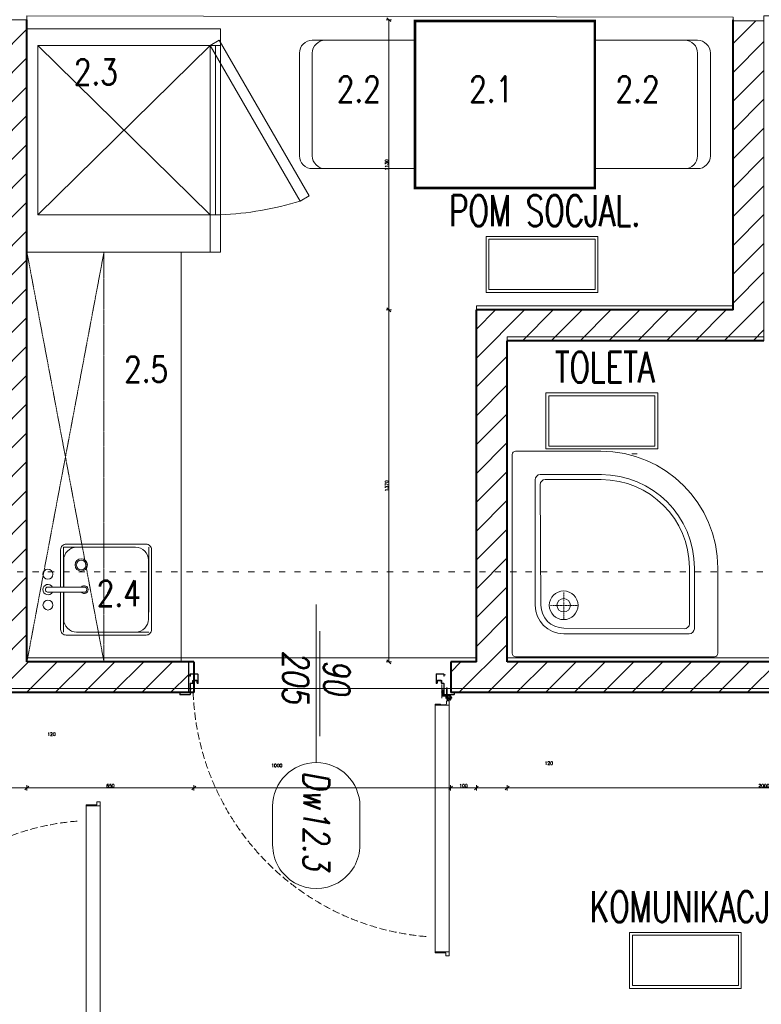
# Model space of a CAD drawing. Header units: millimetres. Extents: x -1893473 to 1546619, y -568027 to 942944.
# Tile 216 of 256: x 186624 to 189511, y -503068 to -499234. Entities that reach past the tile are written whole.
import ezdxf
from ezdxf.enums import TextEntityAlignment as Align

# ---------------------------------------------------------------- set-up
doc = ezdxf.new("R2010")
doc.units = ezdxf.units.MM
doc.header["$LTSCALE"] = 0.2
for name, pattern in [('6279-A-FP00$0$DASHED', [0.75, 0.5, -0.25]), ('ACAD_ISO03W100', [30, 12, -18]), ('AI9-LType1', [0.847019, 0.353131, -0.211667, 0.070556, -0.211667]), ('CACHE', [9.525, 6.35, -3.175]), ('CENTER', [0.6, 0.375, -0.075, 0.075, -0.075]), ('Hidden Line', [391.222223, 282.222223, -109])]:
    doc.linetypes.add(name, pattern=pattern)
doc.layers.get('0').update_dxf_attribs({"lineweight": 0})
for name, color, linetype, lineweight in [('!! 0_Opis_pom', 9, 'Continuous', 13), ('!! 1_drzwi opis', 151, 'Continuous', 9), ('!! 1_drzwi-linia', 213, 'Continuous', 5), ('!! 1_hatch projektowane ściany', 4, 'Continuous', 5), ('!! 1_OPIS POM NOWE', 140, 'Continuous', 5), ('!! 1_PROJ Sciany', 2, 'Continuous', 40), ('!! 2_wypos-sanitarne', 240, 'Continuous', 9), ('!! technologia', 20, 'Continuous', 5), ('!! wymiary osi', 250, 'Continuous', 9), ('P-Opis nadproża', 150, 'Continuous', 9)]:
    doc.layers.add(name, color=color, linetype=linetype, lineweight=lineweight)
doc.layers.add('!! 1_ proj wyposdażenie', color=7, linetype='Continuous', lineweight=5, true_color=0xa1a1a1)
doc.layers.add('!! 1_Wyburzenia', color=7, linetype='ACAD_ISO03W100', lineweight=13, true_color=0xff0505)
doc.layers.add('Powierzchnia', color=140, linetype='Continuous', lineweight=5, plot=False)
doc.styles.add('50', font='ROMANS.shx', dxfattribs={"width": 0.8, "height": 10})
doc.styles.add('ARCHETYP', font='romans.shx', dxfattribs={"height": 15})
doc.styles.add('ARIAL', font='tahoma.ttf')
doc.styles.add('TXT', font='simplex.shx')
doc.dimstyles.new('DIM50', dxfattribs={"dimscale": 5, "dimtxt": 2.5, "dimasz": 1.5, "dimexe": 0, "dimexo": 0, "dimgap": 0.5, "dimtad": 1, "dimdec": 4, "dimrnd": 0.5, "dimdsep": 46, "dimtxsty": 'TXT', "dimblk1": 'TICK1', "dimblk2": 'TICK1', "dimsah": 1, "dimcen": 0, "dimse1": 1, "dimse2": 1, "dimclrd": 1, "dimclre": 7, "dimclrt": 9, "dimadec": 0, "dimazin": 0, "dimtfac": 1, "dimtdec": 4, "dimtmove": 2, "dimatfit": 3, "dimldrblk": 'TICK1', "dimfxl": 1, "dimtolj": 1, "dimarcsym": 0})

# ---------------------------------------------------------------- blocks, each defined once
blk = doc.blocks.new('brodzik')
for p, q in [((33.21, 11.32), (-10.58, 11.32)), ((-11.32, -33.21), (-11.32, 10.58)), ((33.95, -8.2), (33.95, 10.58)), ((27.67, 6.28), (0, 6.28)), ((0, 5.01), (26.56, 5.18)), ((28.8, 5.15), (28.8, -8.32)), ((27.7, 4.05), (27.7, -8.29)), ((-6.28, -27.67), (-6.28, 0)), ((-5.01, 0), (-5.18, -26.57)), ((-4.05, -27.7), (8.29, -27.7)), ((-5.15, -28.8), (8.2, -28.8)), ((8.2, -33.95), (-10.58, -33.95))]:
    blk.add_line(p, q)
at = {"linetype": 'AI9-LType1'}
for p, q in [((-0.01, 2.91), (-0.01, -3.13)), ((-3.17, 0), (2.87, 0))]:
    blk.add_line(p, q, dxfattribs=at)
for radius in [3.16, 1.47]:
    blk.add_circle((0, 0), radius)
for points in [[(-10.58, 11.32), (-10.99, 11.32), (-11.32, 10.99), (-11.32, 10.58)], [(33.95, 10.58), (33.95, 10.99), (33.62, 11.32), (33.21, 11.32)], [(0, 6.28), (-3.47, 6.28), (-6.28, 3.47), (-6.28, 0)], [(0, 5.01), (-2.76, 5), (-5, 2.76), (-5.01, 0)], [(28.8, 5.15), (28.8, 5.77), (28.29, 6.28), (27.67, 6.28)], [(8.2, -28.8), (19.58, -28.8), (28.8, -19.58), (28.8, -8.2)], [(8.2, -33.95), (22.42, -33.95), (33.95, -22.42), (33.95, -8.2)], [(8.29, -27.7), (19.01, -27.69), (27.69, -19.01), (27.7, -8.29)], [(-6.28, -27.67), (-6.28, -28.29), (-5.77, -28.8), (-5.15, -28.8)], [(-11.32, -33.21), (-11.32, -33.62), (-10.99, -33.95), (-10.58, -33.95)]]:
    blk.add_open_spline(points, degree=3)
for points in [[(27.7, 4.05), (27.7, 4.67), (27.2, 5.18), (26.57, 5.18), (26.57, 5.18), (26.57, 5.18), (26.56, 5.18)], [(-5.18, -26.57), (-5.18, -27.19), (-4.68, -27.7), (-4.05, -27.7), (-4.05, -27.7), (-4.05, -27.7), (-4.05, -27.7)]]:
    blk.add_open_spline(points, degree=3, knots=[0, 0, 0, 0, 1, 1, 1, 2, 2, 2, 2])
blk = doc.blocks.new('Evier RONDA VDI3320')
at = {"ltscale": 0.2}
for p, q in [((-0.01, -0.1415), (-0.01, 0.001)), ((0.01, -0.1415), (0.01, 0.001))]:
    blk.add_line(p, q, dxfattribs=at)
for points in [[(0.01, -0.0494), (0.1555, -0.0494, -0.414214), (0.177, -0.0709), (0.177, -0.3819, -0.414214), (0.1555, -0.4034), (-0.1555, -0.4034, -0.414214), (-0.177, -0.3819), (-0.177, -0.0709, -0.414214), (-0.1555, -0.0494), (-0.01, -0.0494)], [(0.01, -0.0614), (0.115, -0.0614, -0.414214), (0.165, -0.1114), (0.165, -0.3414, -0.414214), (0.115, -0.3914), (-0.115, -0.3914, -0.414214), (-0.165, -0.3414), (-0.165, -0.1114, -0.414214), (-0.115, -0.0614), (-0.01, -0.0614)]]:
    blk.add_lwpolyline(points, format="xyb", dxfattribs=at)
at = {"linetype": 'CACHE', "ltscale": 0.2}
blk.add_lwpolyline([(0.01, -0.0604), (0.166, -0.0604), (0.166, -0.3924), (-0.166, -0.3924), (-0.166, -0.0604), (-0.01, -0.0604)], dxfattribs=at)
at = {"ltscale": 0.2}
for centre, radius in [((-0.06, 0), 0.0194), ((0.06, 0), 0.0196), ((0.0961, -0.1294), 0.0241), ((0.0961, -0.1294), 0.0191)]:
    blk.add_circle(centre, radius, dxfattribs=at)
for centre, radius, start, end in [((0, 0), 0.0201, 299.9158, 240.0842), ((0, 0), 0.0101, 354.2217, 185.7783), ((0, -0.1415), 0.015, 131.8103, 48.1897), ((0, -0.1415), 0.01, 180, 0)]:
    blk.add_arc(centre, radius, start, end, dxfattribs=at)
blk = doc.blocks.new('TABLE 2P 70x65 Plan')
at = {"color": 0, "linetype": 'ByBlock', "lineweight": -2}
for points in [[(-0.125, 0.45), (-0.525, 0.45, 0.414214), (-0.575, 0.4), (-0.575, 0.35, -0.414214), (-0.525, 0.4), (-0.125, 0.4, -0.414214), (-0.075, 0.35), (-0.075, 0.4, 0.414214)], [(-0.075, 0.35, 0.414214), (-0.125, 0.4), (-0.525, 0.4, 0.414214), (-0.575, 0.35), (-0.575, 0), (-0.075, 0)], [(-0.075, -1.05, -0.414214), (-0.125, -1.1), (-0.525, -1.1, -0.414214), (-0.575, -1.05), (-0.575, -0.7), (-0.075, -0.7)], [(-0.125, -1.15), (-0.525, -1.15, -0.414214), (-0.575, -1.1), (-0.575, -1.05, 0.414214), (-0.525, -1.1), (-0.125, -1.1, 0.414214), (-0.075, -1.05), (-0.075, -1.1, -0.414214)]]:
    blk.add_lwpolyline(points, format="xyb", close=True, dxfattribs=at)
at = {"color": 0, "linetype": 'ByBlock', "lineweight": -2, "ltscale": 0.2, "const_width": 0.01}
blk.add_lwpolyline([(-0.65, -0.7), (0, -0.7), (0, 0), (-0.65, 0)], close=True, dxfattribs=at)
blk = doc.blocks.new('piec MBM 87x75')
for p, q in [((72.5, -4.3), (6.5, -71.4)), ((6.5, -4.3), (72.5, -71.4)), ((6.5, -71.4), (6.5, -75.4)), ((72.5, -71.4), (72.5, -75.4)), ((72.5, -73.4), (6.5, -73.4))]:
    blk.add_line(p, q)
for points in [[(0, -75.4), (87, -75.4), (87, 0), (0, 0)], [(6.5, -4.3), (72.5, -4.3), (72.5, -71.4), (6.5, -71.4)], [(65.12, -109.86), (4.5, -74.86), (6.5, -71.4), (67.12, -106.4)], [(72.5, -71.4), (87, -71.4), (87, -75.4), (72.5, -75.4)]]:
    blk.add_lwpolyline(points, close=True)
blk.add_arc((-55.32, -69.19), 127.97, 343.0961, 357.2192)
blk = doc.blocks.new('zaw-dr-90-p')
at = {"color": 2, "linetype": 'CENTER', "ltscale": 0.2}
for p, q in [((12, 0), (-12, 0)), ((0, 12), (0, -12)), ((24.5, 24), (31, 24)), ((24.5, 19), (31, 19))]:
    blk.add_line(p, q, dxfattribs=at)
at = {"ltscale": 0.2}
for p, q in [((10, 12), (6.5, 12)), ((10, 0), (10, 6.5))]:
    blk.add_line(p, q, dxfattribs=at)
blk.add_lwpolyline([(10, 10), (10, 39), (6.5, 39), (6.5, 10)], dxfattribs=at)
blk.add_lwpolyline([(0, 6.5), (23.5, 6.5, 0.414214), (28, 11), (28, 31), (24.5, 31), (24.5, 11, -0.414214), (23.5, 10), (0, 10, 4.561698), (7.6, 6.5), (4.9, 4.2)], format="xyb", dxfattribs=at)
blk.add_lwpolyline([(-0.2, -0.2), (-2.5, -0.2), (-2.5, 0.2), (-0.2, 0.2), (-0.2, 2.5), (0.2, 2.5), (0.2, 0.2), (2.8, 0.2), (2.8, -0.2), (0.2, -0.2), (0.2, -2.8), (-0.2, -2.8)], close=True)
blk.add_circle((0, 0), 6.5, dxfattribs=at)
blk = doc.blocks.new('drzwi 90- sc 12')
for p, q in [((-13620.32, 20410.16), (-13620.32, 20313.77)), ((-13614.92, 20409.86), (-13620.32, 20409.86)), ((-13616.12, 20410.26), (-13620.22, 20410.26)), ((-13616.12, 20410.26), (-13620, 20410.26)), ((-13618.17, 20410.26), (-13616.22, 20410.26)), ((-13618.17, 20410.26), (-13616.22, 20410.26)), ((-13616.12, 20410.26), (-13616.12, 20411.46)), ((-13616.12, 20411.46), (-13615.02, 20411.46)), ((-13614.92, 20411.36), (-13614.92, 20313.77)), ((-13620.32, 20313.47), (-13620.32, 20317.97)), ((-13614.92, 20312.27), (-13614.92, 20317.97)), ((-13614.92, 20313.77), (-13620.32, 20313.77)), ((-13618.22, 20313.37), (-13620.22, 20313.37)), ((-13618.22, 20313.67), (-13618.22, 20313.37)), ((-13618.22, 20313.67), (-13616.42, 20313.67)), ((-13617.77, 20311.12), (-13617.77, 20305.72)), ((-13617.77, 20311.12), (-13617.77, 20305.72)), ((-13616.17, 20309.92), (-13616.17, 20311.02)), ((-13615.92, 20313.17), (-13615.92, 20312.17)), ((-13615.92, 20312.17), (-13615.02, 20312.17)), ((-13715.57, 20308.32), (-13715.57, 20308.56)), ((-13715.57, 20307.69), (-13715.57, 20308.56)), ((-13715.57, 20307.82), (-13715.57, 20308.56)), ((-13715.57, 20307.72), (-13715.37, 20307.72)), ((-13616.17, 20309.92), (-13617.37, 20309.92)), ((-13715.77, 20301.96), (-13716.27, 20301.96)), ((-13616.77, 20301.96), (-13616.27, 20301.96))]:
    blk.add_line(p, q)
for points in [[(-13665.27, 20284.96), (-13665.27, 20325.83)], [(-13615.57, 20309.64), (-13615.32, 20309.64), (-13615.32, 20309.82), (-13616.32, 20309.82), (-13616.32, 20309.64), (-13615.92, 20309.64)]]:
    blk.add_lwpolyline(points)
at = {"lineweight": 30}
for points in [[(-13716.27, 20308.92), (-13721.27, 20308.92)], [(-13716.27, 20308.92), (-13716.27, 20296.92)], [(-13614.27, 20308.92), (-13609.27, 20308.92)], [(-13614.27, 20308.92), (-13614.27, 20296.92)]]:
    blk.add_lwpolyline(points, dxfattribs=at)
at = {"ltscale": 0.2}
for points in [[(-13715.57, 20307.51), (-13715.57, 20309.48, 0.414214), (-13715.91, 20309.82), (-13719.43, 20309.82, 0.414214), (-13719.77, 20309.48), (-13719.77, 20308.92), (-13719.59, 20308.92), (-13719.59, 20309.48, -0.414214), (-13719.43, 20309.64), (-13716.97, 20309.64)], [(-13716.97, 20309.64), (-13715.91, 20309.64, -0.414214), (-13715.75, 20309.48), (-13715.75, 20307.51)], [(-13715.75, 20307.76), (-13715.75, 20305.58, 0.414214), (-13715.41, 20305.24), (-13714.96, 20305.24, -0.414214), (-13714.8, 20305.08), (-13714.8, 20304.48, 0.414214), (-13714.46, 20304.14), (-13713.28, 20304.14, 0.414214), (-13712.94, 20304.48), (-13712.94, 20305.15, -1), (-13712.75, 20305.15), (-13712.75, 20301.96, -0.414214), (-13712.91, 20301.8), (-13715.43, 20301.8, -0.414214), (-13715.59, 20301.96), (-13715.59, 20302.52), (-13715.77, 20302.52), (-13715.77, 20301.96, 0.414214), (-13715.43, 20301.62), (-13712.91, 20301.62, 0.414214), (-13712.57, 20301.96), (-13712.57, 20305.15, 1), (-13713.12, 20305.15), (-13713.12, 20304.48, -0.414214), (-13713.28, 20304.32), (-13714.46, 20304.32, -0.414214), (-13714.62, 20304.48), (-13714.62, 20305.08, 0.414214), (-13714.96, 20305.42), (-13715.41, 20305.42, -0.414214), (-13715.57, 20305.58), (-13715.57, 20307.64)], [(-13615.92, 20309.64), (-13616.63, 20309.64, 0.414214), (-13616.79, 20309.48), (-13616.79, 20305.58, -0.414214), (-13617.13, 20305.24), (-13617.58, 20305.24, 0.414214), (-13617.74, 20305.08), (-13617.74, 20304.48, -0.414214), (-13618.08, 20304.14), (-13619.26, 20304.14, -0.414214), (-13619.6, 20304.48), (-13619.6, 20305.15, 1), (-13619.79, 20305.15), (-13619.79, 20301.96, 0.414214), (-13619.63, 20301.8), (-13617.11, 20301.8, 0.414214), (-13616.95, 20301.96), (-13616.95, 20302.52), (-13616.77, 20302.52), (-13616.77, 20301.96, -0.414214), (-13617.11, 20301.62), (-13619.63, 20301.62, -0.414214), (-13619.97, 20301.96), (-13619.97, 20305.15, -1), (-13619.42, 20305.15), (-13619.42, 20304.48, 0.414214), (-13619.26, 20304.32), (-13618.08, 20304.32, 0.414214), (-13617.92, 20304.48), (-13617.92, 20305.08, -0.414214), (-13617.58, 20305.42), (-13617.13, 20305.42, 0.414214), (-13616.97, 20305.58), (-13616.97, 20309.48, -0.414214), (-13616.63, 20309.82), (-13613.11, 20309.82, -0.414214), (-13612.77, 20309.48), (-13612.77, 20308.92), (-13612.95, 20308.92), (-13612.95, 20309.48, 0.414214), (-13613.11, 20309.64), (-13615.57, 20309.64)]]:
    blk.add_lwpolyline(points, format="xyb", dxfattribs=at)
blk.add_lwpolyline([(-13616.79, 20308.82), (-13616.97, 20308.82), (-13616.97, 20307.42), (-13616.79, 20307.42)], close=True)
for centre, radius, start, end in [((-13620.22, 20410.16), 0.1, 90, 180), ((-13615.02, 20411.36), 0.1, 0, 90), ((-13620.22, 20313.47), 0.1, 180, 270), ((-13616.42, 20313.17), 0.5, 0, 90), ((-13616.27, 20311.02), 0.1, 0, 90), ((-13615.02, 20312.27), 0.1, 270, 0)]:
    blk.add_arc(centre, radius, start, end)
at = {"linetype": 'Hidden Line', "lineweight": 9, "ltscale": 0.05}
blk.add_arc((-13615.5, 20305.14), 99.12, 94.8005, 177.6944, dxfattribs=at)
at = {"xscale": 0.09999999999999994, "yscale": 0.09999999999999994, "zscale": 0.09999999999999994, "rotation": 180.0000000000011}
blk.add_blockref('zaw-dr-90-p', (-13614.92, 20310.92), dxfattribs=at)
blk = doc.blocks.new('1_ok-opis')
blk.add_line((0, 111.61), (0, 50))
for points in [[(-17, 128.61), (-17, 143.61)], [(17, 128.61), (17, 143.61)]]:
    blk.add_lwpolyline(points)
for centre, start, end in [((0, 143.61), 0, 180), ((0, 128.61), 180, 0)]:
    blk.add_arc(centre, 17, start, end)
at = {"style": 'ARCHETYP'}
for tag, height, rotation, p in [('NR', 12, 90, (0, 136.9)), ('NR', 12, 270, (0, 136.9)), ('SZEROKOŚĆ', 10, 90, (-8, 78.29)), ('WYSOKOŚĆ', 10, 270, (-8, 78.29)), ('SZEROKOŚĆ', 10, 270, (8, 78.29)), ('WYSOKOŚĆ', 10, 90, (8, 78.29))]:
    blk.add_attdef(tag, text='', height=height, rotation=rotation, dxfattribs=at).set_placement(p, align=Align.MIDDLE)
blk = doc.blocks.new('TICK1')
at = {"color": 2}
blk.add_line((-1, -1), (1, 1), dxfattribs=at)
at = {"color": 0}
for p, q in [((0, 0), (-1, 0)), ((0, -1.4), (0, 1.4))]:
    blk.add_line(p, q, dxfattribs=at)
blk = doc.blocks.new('*D1569')
at = {"layer": '!! wymiary osi', "color": 1, "lineweight": -2, "transparency": 16777216}
blk.add_line((314772.1, -508124.9), (314877.1, -508124.9), dxfattribs=at)
at = {"layer": 'DEFPOINTS', "color": 0, "transparency": 16777216}
for p in [(314884.6, -508124.9), (314764.6, -508833.7), (314884.6, -508833.7)]:
    blk.add_point(p, dxfattribs=at)
at = {"layer": '!! wymiary osi', "color": 1, "lineweight": -2, "transparency": 16777216, "xscale": 7.5, "yscale": 7.5, "zscale": 7.5, "rotation": 180}
blk.add_blockref('TICK1', (314764.6, -508124.9), dxfattribs=at)
at = {"layer": '!! wymiary osi', "color": 1, "lineweight": -2, "transparency": 16777216, "xscale": 7.5, "yscale": 7.5, "zscale": 7.5}
blk.add_blockref('TICK1', (314884.6, -508124.9), dxfattribs=at)
at = {"layer": '!! wymiary osi', "color": 9, "transparency": 16777216, "insert": (314980.1, -507915.5), "char_height": 12.5, "attachment_point": 5, "style": 'TXT'}
blk.add_mtext('\\A1;120', dxfattribs=at)
blk = doc.blocks.new('*D1570')
at = {"layer": '!! wymiary osi', "color": 1, "lineweight": -2, "transparency": 16777216}
blk.add_line((314892.1, -508124.9), (315527.1, -508124.9), dxfattribs=at)
at = {"layer": 'DEFPOINTS', "color": 0, "transparency": 16777216}
for p in [(315534.6, -508124.9), (314884.6, -508833.7), (315534.6, -508833.7)]:
    blk.add_point(p, dxfattribs=at)
at = {"layer": '!! wymiary osi', "color": 1, "lineweight": -2, "transparency": 16777216, "xscale": 7.5, "yscale": 7.5, "zscale": 7.5, "rotation": 180}
blk.add_blockref('TICK1', (314884.6, -508124.9), dxfattribs=at)
at = {"layer": '!! wymiary osi', "color": 1, "lineweight": -2, "transparency": 16777216, "xscale": 7.5, "yscale": 7.5, "zscale": 7.5}
blk.add_blockref('TICK1', (315534.6, -508124.9), dxfattribs=at)
at = {"layer": '!! wymiary osi', "color": 9, "transparency": 16777216, "insert": (315209.6, -508116.2), "char_height": 12.5, "attachment_point": 5, "style": 'TXT'}
blk.add_mtext('\\A1;650', dxfattribs=at)
blk = doc.blocks.new('*D1571')
at = {"layer": '!! wymiary osi', "color": 1, "lineweight": -2, "transparency": 16777216}
blk.add_line((315542.1, -508124.9), (316527.1, -508124.9), dxfattribs=at)
at = {"layer": 'DEFPOINTS', "color": 0, "transparency": 16777216}
for p in [(316534.6, -508124.9), (315534.6, -508833.7), (316534.6, -508833.7)]:
    blk.add_point(p, dxfattribs=at)
at = {"layer": '!! wymiary osi', "color": 1, "lineweight": -2, "transparency": 16777216, "xscale": 7.5, "yscale": 7.5, "zscale": 7.5, "rotation": 180}
blk.add_blockref('TICK1', (315534.6, -508124.9), dxfattribs=at)
at = {"layer": '!! wymiary osi', "color": 1, "lineweight": -2, "transparency": 16777216, "xscale": 7.5, "yscale": 7.5, "zscale": 7.5}
blk.add_blockref('TICK1', (316534.6, -508124.9), dxfattribs=at)
at = {"layer": '!! wymiary osi', "color": 9, "transparency": 16777216, "insert": (315857.7, -508037.4), "char_height": 12.5, "attachment_point": 5, "style": 'TXT'}
blk.add_mtext('\\A1;1000', dxfattribs=at)
blk = doc.blocks.new('*D1572')
at = {"layer": '!! wymiary osi', "color": 1, "lineweight": -2, "transparency": 16777216}
blk.add_line((316542.1, -508124.9), (316627.1, -508124.9), dxfattribs=at)
at = {"layer": 'DEFPOINTS', "color": 0, "transparency": 16777216}
for p in [(316634.6, -508124.9), (316534.6, -508833.7), (316634.6, -508833.7)]:
    blk.add_point(p, dxfattribs=at)
at = {"layer": '!! wymiary osi', "color": 1, "lineweight": -2, "transparency": 16777216, "xscale": 7.5, "yscale": 7.5, "zscale": 7.5, "rotation": 180}
blk.add_blockref('TICK1', (316534.6, -508124.9), dxfattribs=at)
at = {"layer": '!! wymiary osi', "color": 1, "lineweight": -2, "transparency": 16777216, "xscale": 7.5, "yscale": 7.5, "zscale": 7.5}
blk.add_blockref('TICK1', (316634.6, -508124.9), dxfattribs=at)
at = {"layer": '!! wymiary osi', "color": 9, "transparency": 16777216, "insert": (316584.6, -508116.2), "char_height": 12.5, "attachment_point": 5, "style": 'TXT'}
blk.add_mtext('\\A1;100', dxfattribs=at)
blk = doc.blocks.new('*D1573')
at = {"layer": '!! wymiary osi', "color": 1, "lineweight": -2, "transparency": 16777216}
blk.add_line((316642.1, -508124.9), (316747.1, -508124.9), dxfattribs=at)
at = {"layer": 'DEFPOINTS', "color": 0, "transparency": 16777216}
for p in [(316754.6, -508124.9), (316634.6, -508833.7), (316754.6, -508833.7)]:
    blk.add_point(p, dxfattribs=at)
at = {"layer": '!! wymiary osi', "color": 1, "lineweight": -2, "transparency": 16777216, "xscale": 7.5, "yscale": 7.5, "zscale": 7.5, "rotation": 180}
blk.add_blockref('TICK1', (316634.6, -508124.9), dxfattribs=at)
at = {"layer": '!! wymiary osi', "color": 1, "lineweight": -2, "transparency": 16777216, "xscale": 7.5, "yscale": 7.5, "zscale": 7.5}
blk.add_blockref('TICK1', (316754.6, -508124.9), dxfattribs=at)
at = {"layer": '!! wymiary osi', "color": 9, "transparency": 16777216, "insert": (316916.7, -508028.8), "char_height": 12.5, "attachment_point": 5, "style": 'TXT'}
blk.add_mtext('\\A1;120', dxfattribs=at)
blk = doc.blocks.new('*D1574')
at = {"layer": '!! wymiary osi', "color": 1, "lineweight": -2, "transparency": 16777216}
blk.add_line((316762.1, -508124.9), (318747.1, -508124.9), dxfattribs=at)
at = {"layer": 'DEFPOINTS', "color": 0, "transparency": 16777216}
for p in [(318754.6, -508124.9), (316754.6, -508833.7), (318754.6, -508833.7)]:
    blk.add_point(p, dxfattribs=at)
at = {"layer": '!! wymiary osi', "color": 1, "lineweight": -2, "transparency": 16777216, "xscale": 7.5, "yscale": 7.5, "zscale": 7.5, "rotation": 180}
blk.add_blockref('TICK1', (316754.6, -508124.9), dxfattribs=at)
at = {"layer": '!! wymiary osi', "color": 1, "lineweight": -2, "transparency": 16777216, "xscale": 7.5, "yscale": 7.5, "zscale": 7.5}
blk.add_blockref('TICK1', (318754.6, -508124.9), dxfattribs=at)
at = {"layer": '!! wymiary osi', "color": 9, "transparency": 16777216, "insert": (317754.6, -508116.2), "char_height": 12.5, "attachment_point": 5, "style": 'TXT'}
blk.add_mtext('\\A1;2000', dxfattribs=at)
blk = doc.blocks.new('*D1580')
at = {"layer": '!! wymiary osi', "color": 1, "lineweight": -2, "transparency": 16777216}
blk.add_line((316294.1, -505141.2), (316294.1, -506256.2), dxfattribs=at)
at = {"layer": 'DEFPOINTS', "color": 0, "transparency": 16777216}
for p in [(317634.6, -505133.7), (316294.1, -506263.7), (317634.6, -506263.7)]:
    blk.add_point(p, dxfattribs=at)
at = {"layer": '!! wymiary osi', "color": 1, "lineweight": -2, "transparency": 16777216, "xscale": 7.5, "yscale": 7.5, "zscale": 7.5}
for p, rotation in [((316294.1, -505133.7), 90), ((316294.1, -506263.7), 270)]:
    blk.add_blockref('TICK1', p, dxfattribs=dict(at, rotation=rotation))
at = {"layer": '!! wymiary osi', "color": 9, "transparency": 16777216, "insert": (316285.4, -505698.7), "char_height": 12.5, "attachment_point": 5, "rotation": 90, "style": 'TXT'}
blk.add_mtext('\\A1;1130', dxfattribs=at)
blk = doc.blocks.new('*D1581')
at = {"layer": '!! wymiary osi', "color": 1, "lineweight": -2, "transparency": 16777216}
blk.add_line((316294.1, -506271.2), (316294.1, -507626.2), dxfattribs=at)
at = {"layer": 'DEFPOINTS', "color": 0, "transparency": 16777216}
for p in [(317634.6, -506263.7), (316294.1, -507633.7), (316634.6, -507633.7)]:
    blk.add_point(p, dxfattribs=at)
at = {"layer": '!! wymiary osi', "color": 1, "lineweight": -2, "transparency": 16777216, "xscale": 7.5, "yscale": 7.5, "zscale": 7.5}
for p, rotation in [((316294.1, -506263.7), 90), ((316294.1, -507633.7), 270)]:
    blk.add_blockref('TICK1', p, dxfattribs=dict(at, rotation=rotation))
at = {"layer": '!! wymiary osi', "color": 9, "transparency": 16777216, "insert": (316285.4, -506948.7), "char_height": 12.5, "attachment_point": 5, "rotation": 90, "style": 'TXT'}
blk.add_mtext('\\A1;1370', dxfattribs=at)
blk = doc.blocks.new('oznaczenie przekroi')
at = {"layer": '!! 1_Wyburzenia'}
blk.add_lwpolyline([(84721.06, -198393.4), (84958.93, -198393.4), (84958.93, -198305.1), (90995.48, -198305.1)], dxfattribs=at)
blk = doc.blocks.new('A$C2EB40A8D')
at = {"layer": '!! 1_hatch projektowane ściany'}
h = blk.add_hatch(dxfattribs=at)
h.set_pattern_fill('ANSI31', color=256, scale=25)
h.set_pattern_definition([(45, (-604946.8, 1975923.4), (-56.1266008, 56.1266008), [])])
h.paths.add_polyline_path([(21393.8353, -7452.48603), (21278.87011, -7452.48603), (21278.87011, -7332.48603), (21393.8353, -7332.48603)])
h.paths.add_polyline_path([(23613.8345, -7452.48603), (23613.8345, -7332.48603), (22983.8345, -7332.48603), (22983.8345, -4832.48603), (22863.8345, -4832.48603), (22863.8345, -7332.48603), (22413.8353, -7332.48603), (22413.8353, -7452.48603)])
h.paths.add_polyline_path([(27183.8345, -7452.48603), (27183.8345, -7332.48603), (26973.8345, -7332.48603), (26973.8345, -6690.35405), (26853.8345, -6690.35405), (26853.8345, -7332.48603), (24853.8345, -7332.48603), (24853.8345, -6082.48603), (25853.8345, -6082.48603), (25853.8345, -4837.48603), (25733.8345, -4837.48603), (25733.8345, -5962.48603), (24733.8345, -5962.48603), (24733.8345, -7332.48603), (24633.8345, -7332.48603), (24633.8345, -7452.48603)])
h.paths.add_polyline_path([(26853.8345, -5670.35405), (26973.8345, -5670.35405), (26973.8345, -4832.48603), (26853.8345, -4832.48603)])
h.paths.add_polyline_path([(28203.8345, -7332.48603), (28853.8345, -7332.48603), (28853.8345, -7452.48603), (28203.8345, -7452.48603)])
h.paths.add_polyline_path([(26265.09355, -10252.48603), (26385.09355, -10252.48603), (26385.09355, -9772.48603), (28853.8345, -9772.48603), (28853.8345, -9652.48603), (26385.09355, -9652.48603), (26385.09355, -8902.48603), (26265.09355, -8902.48603)])
h.paths.add_polyline_path([(21278.87011, -8902.48603), (22305.09355, -8902.48603), (22305.09355, -9022.48603), (21278.87011, -9022.48603)])
h.paths.add_polyline_path([(21278.87011, -11022.48603), (24695.09355, -11022.48603), (24695.09355, -10192.48603), (24815.09355, -10192.48603), (24815.09355, -11222.48603), (24695.09355, -11222.48603), (24695.09355, -11142.48603), (21276.3526, -11142.48603)])
h.paths.add_polyline_path([(21276.3526, -12786.61062), (24695.09355, -12786.61062), (24695.09355, -13282.48603), (24813.74355, -13282.48603), (24816.44355, -12241.88623), (24695.09355, -12243.08583), (24695.09355, -12666.61062), (21278.87011, -12666.61062)])
h.paths.add_polyline_path([(24345.09355, -14560.73521), (25190.09355, -14560.73521), (25190.09355, -14440.73521), (24815.09355, -14440.73521), (24815.09355, -14302.48603), (24695.09355, -14302.48603), (24695.09355, -14440.73521), (24345.09355, -14440.73521)])
h.paths.add_polyline_path([(26210.09354, -14560.66503), (26385.09355, -14560.66503), (26385.09355, -14160.73521), (28853.83391, -14160.73521), (28853.8345, -14040.73521), (26385.09355, -14040.73521), (26385.09355, -13392.48603), (26265.09355, -13392.46681), (26265.09355, -14440.73521), (26210.08529, -14440.66503)])
edge = h.paths.add_edge_path()
edge.add_line((26265.09355, -12372.46681), (26385.09355, -12372.46681))
edge.add_line((26385.09355, -12372.46681), (26385.09355, -11892.48603))
edge.add_line((26385.09355, -11892.48603), (28853.83391, -11892.48603))
edge.add_line((28853.83391, -11892.48603), (28853.83391, -11772.48603))
edge.add_line((28853.83391, -11772.48603), (26385.09355, -11772.48603))
edge.add_line((26385.09355, -11772.48603), (26385.09355, -11272.48603))
edge.add_line((26385.09355, -11272.48603), (26265.09355, -11272.48603))
edge.add_line((26265.09355, -11272.48603), (26265.09355, -12373.6664))
at = {"layer": '!! 1_ proj wyposdażenie'}
blk.add_lwpolyline([(23583.8345, -5737.48603), (23583.8345, -7332.48603), (22983.8345, -7332.48603), (22983.8345, -5737.48603)], close=True, dxfattribs=at)
at = {"layer": '!! 1_ proj wyposdażenie', "linetype": '6279-A-FP00$0$DASHED', "ltscale": 0.5}
blk.add_lwpolyline([(23283.8345, -5737.48603), (23283.8345, -7332.48603), (22983.8345, -7332.48603), (22983.8345, -5737.48603)], close=True, dxfattribs=at)
for points in [[(22983.8345, -7332.48603), (23283.8345, -5737.48603)], [(23283.8345, -7332.48603), (22983.8345, -5737.48603)]]:
    blk.add_lwpolyline(points, dxfattribs=at)
at = {"layer": '!! 1_ proj wyposdażenie'}
blk.add_lwpolyline([(25339.87669, -6522.63372), (25359.87669, -6522.63372)], dxfattribs=at)
at = {"layer": '!! 1_hatch projektowane ściany'}
blk.add_lwpolyline([(23613.8345, -7452.48603), (23613.8345, -7332.48603), (22983.8345, -7332.48603), (22983.8345, -4832.48603), (22863.8345, -4832.48603), (22863.8345, -7332.48603), (22413.8353, -7332.48603), (22413.8353, -7452.48603)], close=True, dxfattribs=at)
blk.add_lwpolyline([(27183.8345, -7452.48603), (27183.8345, -7332.48603), (26973.8345, -7332.48603), (26973.8345, -6690.35405), (26853.8345, -6690.35405), (26853.8345, -7332.48603), (24853.8345, -7332.48603), (24853.8345, -6082.48603), (25853.8345, -6082.48603), (25853.8345, -4837.48603), (25733.8345, -4837.48603), (25733.8345, -5962.48603), (24733.8345, -5962.48603), (24733.8345, -7332.48603), (24633.8345, -7332.48603), (24633.8345, -7452.48603), (27183.8345, -7452.48603)], dxfattribs=at)
at = {"layer": '!! 1_OPIS POM NOWE'}
for points in [[(24771.67391, -5894.16474), (25206.87391, -5894.16474), (25206.87391, -5676.56474), (24771.67391, -5676.56474)], [(24782.55391, -5883.28474), (25195.99391, -5883.28474), (25195.99391, -5687.44474), (24782.55391, -5687.44474)], [(25004.93959, -6503.44172), (25440.13959, -6503.44172), (25440.13959, -6285.84172), (25004.93959, -6285.84172)], [(25015.81959, -6492.56172), (25429.25959, -6492.56172), (25429.25959, -6296.72172), (25015.81959, -6296.72172)], [(25330.3555, -8603.98994), (25765.5555, -8603.98994), (25765.5555, -8386.38994), (25330.3555, -8386.38994)], [(25341.2355, -8593.10994), (25754.6755, -8593.10994), (25754.6755, -8397.26994), (25341.2355, -8397.26994)]]:
    blk.add_lwpolyline(points, close=True, dxfattribs=at)
at = {"layer": '!! 1_PROJ Sciany'}
for points in [[(22983.8345, -7332.48603), (22983.8345, -4832.48603)], [(25733.8345, -5962.48603), (25733.8345, -4832.48603)], [(24733.8345, -7332.48603), (24733.8345, -5962.48603)], [(25733.8345, -5962.48603), (24733.8345, -5962.48603)], [(24853.8345, -7332.48603), (24853.8345, -6082.48603)], [(25853.8345, -6082.48603), (24853.8345, -6082.48603)], [(23633.8345, -7332.48603), (22983.8345, -7332.48603)], [(23633.8345, -7332.48603), (23633.8345, -7452.48603)], [(24733.8345, -7332.48603), (24633.8345, -7332.48603)], [(24633.8345, -7332.48603), (24633.8345, -7452.48603)], [(27183.8345, -7332.48603), (24853.8345, -7332.48603)], [(23633.8345, -7452.48603), (22413.8345, -7452.48603)], [(27183.8345, -7452.48603), (24633.8345, -7452.48603)]]:
    blk.add_lwpolyline(points, dxfattribs=at)
at = {"layer": 'Powierzchnia'}
for points in [[(22983.8345, -7317.08775), (24733.8345, -7317.08775), (24733.8345, -5947.08775), (25733.8345, -5947.08775), (25733.8345, -4822.08775), (22983.8345, -4817.08775)], [(24853.8345, -7317.08775), (26853.8345, -7317.08775), (26853.8345, -4817.08775), (25853.8345, -4817.08775), (25853.8345, -6067.08775), (24853.8345, -6067.08775)], [(21276.3526, -7437.08775), (28853.8345, -7437.08775), (28853.8345, -9637.08775), (26385.09355, -9637.08775), (26385.09355, -8887.08775), (26265.09355, -8887.08775), (26258.02799, -14425.32791), (24815.09355, -14425.32791), (24815.09355, -8887.08775), (21276.3526, -8887.08775)]]:
    blk.add_lwpolyline(points, close=True, dxfattribs=at)
at = {"layer": '!! 1_ proj wyposdażenie'}
for name, p, xscale, yscale, zscale, rotation in [('piec MBM 87x75', (22983.8345, -4867.48318), -10, 10, 10, 89.9997280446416), ('TABLE 2P 70x65 Plan', (25195.0757, -4837.48603), -1000, 1000, 1000, 270), ('Evier RONDA VDI3320', (23065.78136, -7051.55278), 1000, 1000, 1000, 90)]:
    blk.add_blockref(name, p, dxfattribs=dict(at, xscale=xscale, yscale=yscale, zscale=zscale, rotation=rotation))
at = {"layer": '!! 1_drzwi opis'}
ref = blk.add_blockref('1_ok-opis', (24110.56514, -6609.10848), dxfattribs=dict(at, xscale=-10, yscale=10, zscale=10, rotation=179.9999963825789))
ref.add_attrib('WYSOKOŚĆ', '90', dxfattribs={"layer": '0', "height": 100, "rotation": 269.99999638, "style": '50', "oblique": 10, "width": 0.8}).set_placement((24190.56509, -7392.01701), align=Align.MIDDLE)
ref.add_attrib('SZEROKOŚĆ', '205', dxfattribs={"layer": '0', "height": 100, "rotation": 269.99999638, "style": '50', "oblique": 10, "width": 0.8}).set_placement((24030.56509, -7392.017), align=Align.MIDDLE)
ref.add_attrib('NR', 'Dw12.3', dxfattribs={"layer": '0', "height": 100, "rotation": 269.99999638, "style": '50', "oblique": 10, "width": 0.8}).set_placement((24110.56506, -7951.52303), align=Align.MIDDLE)
at = {"layer": '!! 1_drzwi-linia', "xscale": -10, "yscale": 10, "zscale": 10, "rotation": 180}
blk.add_blockref('drzwi 90- sc 12', (160776.53153, 195636.75737), dxfattribs=at)
at = {"layer": '!! 1_drzwi-linia', "xscale": 10, "yscale": 10, "zscale": 10}
blk.add_blockref('drzwi 90- sc 12', (159417.79058, -211991.72943), dxfattribs=at)
at = {"layer": '!! 1_Wyburzenia', "xscale": 10, "yscale": 10, "zscale": 10}
blk.add_blockref('oznaczenie przekroi', (-877343.67123, 1976068.79528), dxfattribs=at)
at = {"layer": '!! 2_wypos-sanitarne', "xscale": 17.67453091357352, "yscale": 17.67453091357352, "zscale": 17.67453091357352, "rotation": 90.00000000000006}
blk.add_blockref('brodzik', (25073.83221, -7112.47918), dxfattribs=at)
at = {"layer": '!! 0_Opis_pom', "ltscale": 0.7, "style": 'ARIAL'}
for tag, p in [('B1,21', (-891.77727, 31796.97458)), ('A1,16', (-13651.31084, 31587.95236)), ('B1/17', (-9701.43347, 31565.05244)), ('B1,19', (-5798.61305, 31587.22944)), ('1,23', (10805.41388, 31565.05244)), ('1,22', (4526.58954, 31507.65132)), ('A1,1', (-16866.13618, 31459.3792)), ('B1,18', (-7791.62894, 31330.08444)), ('B1,20', (-2961.4347, 31167.05787)), ('A1,6', (-19287.17717, 30923.71998)), ('B1,1', (14135.63445, 30913.92963)), ('B1,3', (17346.74696, 30023.81022)), ('B1,4', (29817.71501, 29157.67457)), ('A1,5', (-23454.5385, 28820.77901)), ('A1,2', (-17502.57721, 28602.57524)), ('B1,2D', (2616.16402, 28559.52261)), ('A1,15', (-13651.31084, 28261.46046)), ('B1,4', (29883.58177, 28158.35876)), ('B1,2B', (18801.54781, 27650.12382)), ('B1,2A', (13086.7373, 27376.04393)), ('A1,3', (-16846.27912, 25980.40356)), ('B1,8', (9089.53994, 25356.27639)), ('B1,6', (31915.87888, 23754.79829)), ('A1,4', (-24010.17576, 23559.17399)), ('B1,14', (-11621.32288, 23261.44183)), ('B1,13', (-3080.55208, 22924.09997)), ('B1,10', (3982.60923, 22874.21277)), ('B1,5', (29245.49088, 22896.69268)), ('B1,9', (5634.43488, 22623.92098)), ('B1,2C', (13327.26639, 22378.5328)), ('B1,7', (16398.41175, 22348.28836)), ('B1,11', (5553.20442, 20939.83877)), ('B1,12', (3693.27174, 20628.72148)), ('C1,3', (5969.08376, 16336.01084)), ('C1,2', (11955.93711, 11671.55655)), ('C1,1', (15659.17205, 11415.94196)), ('C1,4', (5140.00888, 9205.5831)), ('C1,5', (5680.4486, 6154.54995)), ('C1,10', (16327.05085, 6080.66085)), ('C1,9', (16526.57171, 3173.45283)), ('C1,6', (6367.37903, 2771.84181)), ('D0,18', (-1981.87701, -110.73158)), ('D0,7', (-13531.42299, -1159.67649)), ('C1,7', (7275.77161, -1303.00991)), ('D0,17', (2064.87671, -1345.69113)), ('D0,3', (-9324.21674, -1442.63631)), ('D0,6', (-17529.61851, -1957.37463)), ('D0,10', (-21369.4432, -2140.60378)), ('D,09', (-12990.08379, -2746.32902)), ('D0,2', (-5516.19514, -3101.87722)), ('D0,16', (2266.73061, -3284.15369)), ('D0,8', (-14357.79539, -3567.69719)), ('D0,5', (-10461.54478, -3629.26575)), ('D0,4', (-8396.53404, -4353.7937)), ('D0,15', (1974.41895, -5205.84774)), ('D0,1', (-5633.49598, -5662.48534)), ('D0,11', (-23334.09291, -6045.78706)), ('D0,12', (-22436.85763, -9302.9678)), ('D0,13', (-22436.85763, -11581.16526)), ('D0,14', (-13645.94445, -11884.57769))]:
    blk.add_attdef(tag, text='', height=119.68, dxfattribs=at).set_placement(p, align=Align.MIDDLE_CENTER)
at = {"layer": '!! 1_OPIS POM NOWE', "style": 'TXT', "width": 0.7}
for s, p in [('POM SOCJAL.', (25000.42523, -5636.10161)), ('TOLETA', (25233.69091, -6245.37859)), ('KOMUNIKACJA', (25559.10683, -8345.92681))]:
    blk.add_text(s, height=120, dxfattribs=at).set_placement(p, align=Align.CENTER)
at = {"layer": '!! 1_OPIS POM NOWE', "style": 'ARIAL'}
for tag, p in [('C1.7A', (7769.3756, 685.765)), ('C1.7C', (7655.80151, -2045.04756)), ('C1.8B', (10935.93068, -2107.41983)), ('C1.8A', (13897.39715, -2120.69016)), ('C1.7B', (8274.43201, -3270.18959)), ('E1.2', (16701.02923, -5331.07351)), ('E1.5E', (21974.23379, -5463.99012)), ('E1.5D', (24989.27391, -5785.36474)), ('E1.1', (8357.81567, -5851.01076)), ('E1.5C', (25222.53959, -6394.64172)), ('E1.5B', (27694.70831, -7009.86571)), ('E1.6', (5279.46063, -8141.28746)), ('E1.5A', (25547.9555, -8495.18994)), ('E1.5G', (23977.19473, -9792.46695)), ('E1.5F', (22414.7084, -9822.66389)), ('E1,4', (13935.69867, -10458.20073)), ('E1.5L', (28030.8296, -11267.7725)), ('E1.3', (5639.18862, -11994.01941)), ('E1.5H', (23988.49716, -12231.38049)), ('E1.5K', (27714.73934, -12977.98364)), ('E1.5I', (22290.68736, -13989.9049)), ('E1.5J', (27095.71534, -16088.17469))]:
    blk.add_attdef(tag, text='', height=119.68, dxfattribs=at).set_placement(p, align=Align.MIDDLE_CENTER)
at = {"layer": '!! technologia', "char_height": 100, "attachment_point": 1, "style": '50'}
for s, insert in [('2.3', (23166.4551, -4986.17808)), ('2.2', (24190.37911, -5052.97153)), ('2.1', (24705.74622, -5052.97153)), ('2.2', (25275.62036, -5052.97153)), ('2.5', (23362.10594, -6143.27298)), ('2.4', (23255.88403, -7016.10905))]:
    blk.add_mtext_dynamic_manual_height_columns(s, width=33.3164928, gutter_width=50, heights=[0], dxfattribs=dict(at, insert=insert))
at = {"layer": '!! wymiary osi'}
for base, p1, p2, picture, middle in [((24393.35556, -5962.48603), (25733.8345, -4832.48603), (25733.8345, -5962.48603), '*D1580', (24384.60556, -5397.48603)), ((24393.35556, -7332.48603), (25733.8345, -5962.48603), (24733.8345, -7332.48603), '*D1581', (24384.60556, -6647.48603))]:
    dim = blk.add_linear_dim(base=base, p1=p1, p2=p2, angle=90, dimstyle='DIM50', dxfattribs=at)
    dim.commit()
    dim.dimension.update_dxf_attribs({"geometry": picture, "text_midpoint": middle, "insert": (-291900.79406, 500301.26018)})
for base, p1, p2, picture, middle in [((22983.8345, -7823.666), (22863.8345, -8532.48603), (22983.8345, -8532.48603), '*D1569', (23079.30869, -7614.28832)), ((24633.8345, -7823.666), (23633.8345, -8532.48603), (24633.8345, -8532.48603), '*D1571', (23956.9394, -7736.166)), ((24853.8345, -7823.666), (24733.8345, -8532.48603), (24853.8345, -8532.48603), '*D1573', (25015.9211, -7727.52817))]:
    dim = blk.add_linear_dim(base=base, p1=p1, p2=p2, dimstyle='DIM50', dxfattribs=at)
    dim.commit()
    dim.dimension.update_dxf_attribs({"geometry": picture, "text_midpoint": middle, "dimtype": 128, "insert": (-291900.79406, 500301.26018)})
for base, p1, p2, picture, middle in [((23633.8345, -7823.666), (22983.8345, -8532.48603), (23633.8345, -8532.48603), '*D1570', (23308.8345, -7814.916)), ((24733.8345, -7823.666), (24633.8345, -8532.48603), (24733.8345, -8532.48603), '*D1572', (24683.8345, -7814.916)), ((26853.8345, -7823.666), (24853.8345, -8532.48603), (26853.8345, -8532.48603), '*D1574', (25853.8345, -7814.916))]:
    dim = blk.add_linear_dim(base=base, p1=p1, p2=p2, dimstyle='DIM50', dxfattribs=at)
    dim.commit()
    dim.dimension.update_dxf_attribs({"geometry": picture, "text_midpoint": middle, "insert": (-291900.79406, 500301.26018)})

msp = doc.modelspace()

# ---------------------------------------------------------------- block references
at = {"layer": 'P-Opis nadproża', "color": 4}
msp.add_blockref('A$C2EB40A8D', (163667.94092, -494401.63474), dxfattribs=at)

doc.saveas('drawing.dxf')
